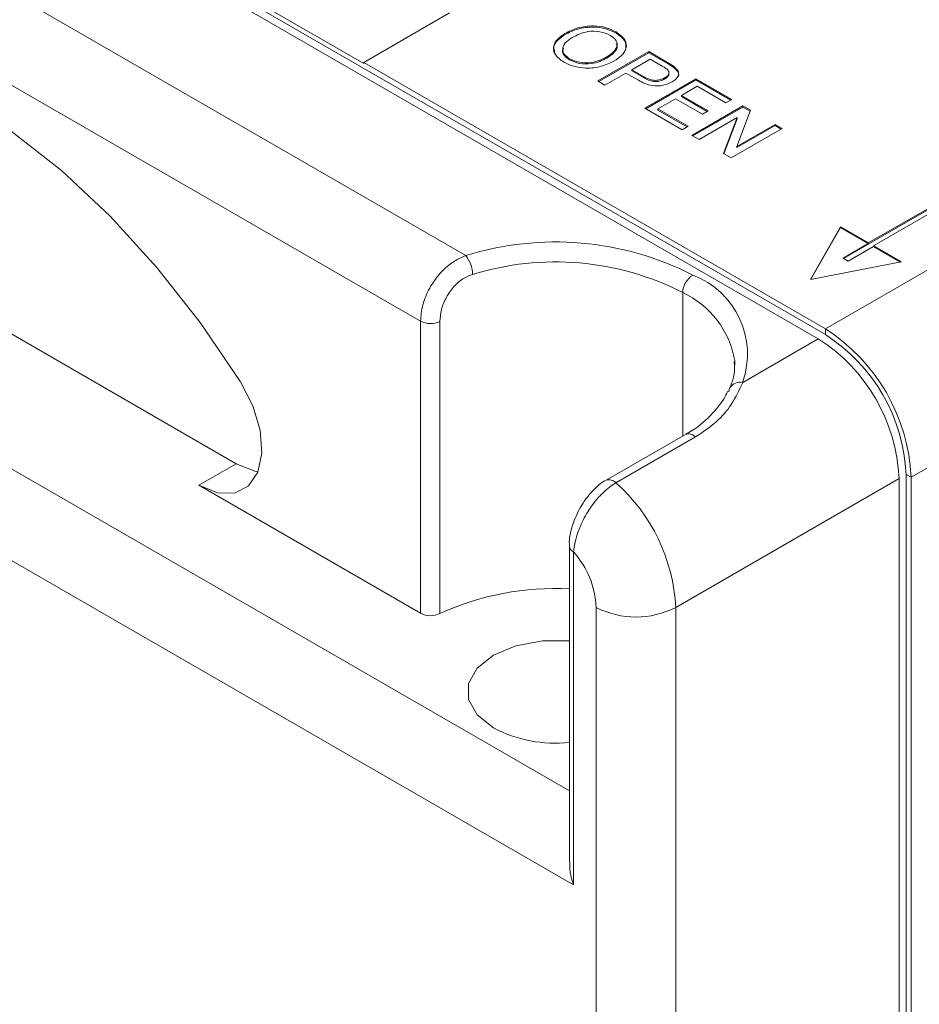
# Paper-space layout 'Sheet1' of a CAD drawing. Header units: millimetres. Extents: x 0 to 432, y 0 to 279.
# Tile 43 of 90: x 352 to 368, y 216 to 234. Entities that reach past the tile are written whole.
import ezdxf

# ---------------------------------------------------------------- set-up
doc = ezdxf.new("R2010")
doc.units = ezdxf.units.MM
doc.header["$LTSCALE"] = 0.5

psp = doc.layouts.new('Sheet1')

# ---------------------------------------------------------------- linework, layer by layer
at = {"color": 7, "linetype": 'Continuous', "lineweight": 15}
for p, q in [((340.747, 242.849), (366.158, 228.18)), ((340.873, 242.921), (366.283, 228.252)), ((343.311, 239.227), (359.884, 229.66)), ((349.088, 238.262), (358.068, 233.078)), ((359.079, 228.492), (342.702, 237.946)), ((358.068, 233.098), (359.595, 233.98)), ((361.803, 218.457), (335.74, 233.502)), ((361.65, 233.594), (361.65, 233.614)), ((362.559, 233.62), (362.559, 233.641)), ((361.732, 233.144), (361.732, 233.165)), ((362.233, 232.768), (363.141, 233.292)), ((362.251, 232.757), (363.141, 233.271)), ((362.395, 233.177), (362.395, 233.198)), ((363.164, 233.158), (362.838, 232.969)), ((363.141, 233.292), (363.474, 233.099)), ((363.141, 233.271), (363.141, 233.292)), ((363.141, 233.271), (363.474, 233.079)), ((363.381, 233.032), (363.164, 233.158)), ((358.068, 233.098), (366.283, 228.356)), ((358.068, 233.078), (358.068, 233.098)), ((362.838, 232.969), (363.057, 232.843)), ((362.838, 232.949), (362.838, 232.969)), ((363.474, 233.079), (363.474, 233.099)), ((363.601, 232.996), (363.601, 233.017)), ((362.733, 232.909), (362.361, 232.694)), ((362.956, 232.78), (362.733, 232.909)), ((362.838, 232.949), (363.057, 232.822)), ((363.057, 232.822), (363.057, 232.843)), ((363.071, 232.284), (363.979, 232.808)), ((363.089, 232.274), (363.979, 232.787)), ((363.423, 232.803), (363.423, 232.823)), ((363.499, 232.896), (363.499, 232.922)), ((363.979, 232.808), (364.619, 232.438)), ((363.979, 232.787), (363.979, 232.808)), ((363.979, 232.787), (364.601, 232.428)), ((374.006, 232.814), (366.283, 228.356)), ((362.361, 232.694), (362.233, 232.768)), ((364.002, 232.674), (363.723, 232.512)), ((364.515, 232.378), (364.002, 232.674)), ((363.618, 232.452), (363.304, 232.27)), ((364.096, 232.176), (363.618, 232.452)), ((363.723, 232.512), (364.2, 232.237)), ((363.723, 232.492), (363.723, 232.512)), ((363.723, 232.492), (364.182, 232.226)), ((364.619, 232.438), (364.515, 232.378)), ((363.735, 231.901), (363.071, 232.284)), ((363.304, 232.27), (363.839, 231.961)), ((363.304, 232.25), (363.304, 232.27)), ((363.909, 231.8), (364.817, 232.324)), ((363.927, 231.79), (364.817, 232.303)), ((364.817, 232.324), (364.953, 232.246)), ((364.817, 232.303), (364.817, 232.324)), ((364.817, 232.303), (364.946, 232.229)), ((363.304, 232.25), (363.821, 231.951)), ((364.715, 232.117), (364.037, 231.726)), ((364.2, 232.237), (364.096, 232.176)), ((364.472, 231.475), (364.715, 232.117)), ((364.479, 231.471), (364.715, 232.096)), ((364.953, 232.246), (364.71, 231.604)), ((364.715, 232.096), (364.715, 232.117)), ((371, 232.144), (366.608, 229.609)), ((371, 232.165), (367.048, 229.884)), ((367.138, 229.832), (371.179, 232.165)), ((363.839, 231.961), (363.735, 231.901)), ((365.516, 231.921), (364.608, 231.397)), ((364.71, 231.604), (365.388, 231.995)), ((364.71, 231.583), (365.388, 231.974)), ((365.388, 231.995), (365.516, 231.921)), ((365.388, 231.974), (365.388, 231.995)), ((365.388, 231.974), (365.498, 231.911)), ((364.037, 231.726), (363.909, 231.8)), ((364.71, 231.583), (364.71, 231.604)), ((364.608, 231.397), (364.472, 231.475)), ((366.554, 230.169), (366.016, 229.236)), ((366.554, 230.159), (366.022, 229.237)), ((367.048, 229.884), (366.554, 230.169)), ((366.554, 230.159), (366.554, 230.169)), ((367.048, 229.874), (366.554, 230.159)), ((375.533, 230.17), (367.81, 225.712)), ((348.997, 229.88), (355.798, 225.954)), ((366.599, 229.615), (367.048, 229.874)), ((367.138, 229.822), (366.689, 229.563)), ((367.048, 229.884), (367.048, 229.874)), ((367.632, 229.547), (367.138, 229.832)), ((367.138, 229.822), (367.138, 229.832)), ((367.619, 229.545), (367.138, 229.822)), ((366.016, 229.236), (367.632, 229.547)), ((366.689, 229.563), (366.599, 229.615)), ((363.744, 229.002), (363.744, 226.446)), ((346.899, 228.693), (361.728, 220.133)), ((359.079, 223.292), (359.079, 228.492)), ((359.425, 228.484), (359.425, 223.285)), ((366.283, 228.252), (366.283, 228.356)), ((364.812, 227.403), (366.158, 228.18)), ((363.797, 226.477), (362.383, 225.66)), ((363.97, 226.43), (362.556, 225.614)), ((355.133, 225.57), (355.798, 225.954)), ((367.594, 225.691), (363.62, 223.397)), ((367.594, 225.691), (367.594, 200.473)), ((367.81, 225.712), (367.72, 225.763)), ((367.72, 225.763), (367.72, 200.543)), ((367.72, 200.546), (367.72, 225.763)), ((367.81, 225.712), (367.81, 200.492)), ((359.079, 223.292), (355.133, 225.57)), ((361.728, 224.487), (361.728, 218.864)), ((361.803, 224.384), (361.803, 218.457)), ((362.206, 198.179), (362.206, 223.397)), ((363.62, 223.397), (363.62, 198.179))]:
    psp.add_line(p, q, dxfattribs=at)
at = {"color": 7, "linetype": 'Continuous', "lineweight": 15, "flags": 128}
for points in [[(355.875, 227.411), (355.16, 228.468), (354.382, 229.456), (353.555, 230.362), (352.688, 231.173), (351.796, 231.876), (350.891, 232.462), (349.985, 232.921), (349.093, 233.248), (348.227, 233.438), (347.399, 233.488), (346.621, 233.397), (345.906, 233.166)], [(364.674, 227.706), (364.674, 227.707), (364.671, 227.789)], [(355.875, 227.411), (356.093, 226.986), (356.223, 226.551), (356.254, 226.144), (356.184, 225.802), (356.018, 225.558), (355.772, 225.432), (355.468, 225.436), (355.133, 225.57)], [(364.567, 227.233), (364.571, 227.273), (364.582, 227.303)], [(355.798, 225.954), (356.132, 225.82), (356.187, 225.81)], [(361.728, 222.804), (361.251, 222.803), (360.778, 222.714), (360.377, 222.546), (360.085, 222.314), (359.931, 222.041), (359.931, 221.754), (360.085, 221.482), (360.377, 221.25)]]:
    psp.add_lwpolyline(points, dxfattribs=at)
at = {"color": 7, "linetype": 'Continuous', "lineweight": 15}
for centre, radius, start, end in [((361.479, 224.529), 5.373, 62.9302, 107.2624), ((359.448, 229.315), 0.556, 0.7954, 38.3132), ((361.48, 224.572), 4.975, 62.9302, 107.2624), ((364.134, 228.984), 0.39, 122.6055, 177.3945), ((363.389, 227.903), 1.508, 340.6317, 69.2469), ((363.056, 227.515), 1.638, 9.6272, 65.1461), ((359.259, 228.842), 0.394, 242.7803, 294.7938), ((364.495, 225.561), 3.318, 2.6055, 57.3945), ((364.601, 225.621), 3.123, 2.6055, 57.3945), ((364.475, 225.549), 3.123, 2.6055, 57.3945), ((364.765, 227.197), 0.211, 76.9489, 149.8022), ((363.85, 226.329), 0.157, 40.1469, 109.8246), ((362.436, 225.512), 0.157, 40.1459, 109.8324), ((360.44, 223.234), 3.185, 2.9346, 48.3557), ((361.852, 224.498), 0.124, 183.6341, 246.4286), ((360.611, 223.32), 1.597, 2.7501, 41.7463), ((361.46, 218.888), 4.845, 86.8226, 114.8343), ((362.913, 224.761), 1.537, 242.6097, 297.3903), ((359.259, 223.643), 0.394, 242.7803, 294.7938), ((361.483, 223.367), 2.389, 242.4221, 275.8937)]:
    psp.add_arc(centre, radius, start, end, dxfattribs=at)
for points, knots in [([(361.65, 233.614), (361.723, 233.651), (361.868, 233.725), (362.139, 233.758), (362.386, 233.726), (362.502, 233.669), (362.559, 233.641)], [0, 0, 0, 0, 0.28058, 0.559608, 0.779578, 1, 1, 1, 1]), ([(361.65, 233.594), (361.723, 233.63), (361.868, 233.704), (362.139, 233.738), (362.386, 233.705), (362.502, 233.649), (362.559, 233.62)], [0, 0, 0, 0, 0.28058, 0.559608, 0.779578, 1, 1, 1, 1]), ([(361.628, 233.104), (361.569, 233.146), (361.454, 233.23), (361.432, 233.386), (361.51, 233.518), (361.604, 233.582), (361.65, 233.614)], [0, 0, 0, 0, 0.279586, 0.558772, 0.7793, 1, 1, 1, 1]), ([(361.467, 233.285), (361.458, 233.315), (361.436, 233.386), (361.513, 233.497), (361.604, 233.561), (361.65, 233.594)], [0, 0, 0, 0, 0.26333, 0.631522, 1, 1, 1, 1]), ([(361.777, 233.54), (361.731, 233.51), (361.641, 233.45), (361.596, 233.34), (361.628, 233.237), (361.697, 233.189), (361.732, 233.165)], [0, 0, 0, 0, 0.280642, 0.559885, 0.779855, 1, 1, 1, 1]), ([(362.455, 233.58), (362.397, 233.606), (362.282, 233.657), (362.005, 233.658), (361.863, 233.585), (361.777, 233.54)], [0, 0, 0, 0, 0.280157, 0.559673, 1, 1, 1, 1]), ([(362.395, 233.198), (362.442, 233.228), (362.534, 233.289), (362.592, 233.4), (362.56, 233.506), (362.49, 233.555), (362.455, 233.58)], [0, 0, 0, 0, 0.280785, 0.560094, 0.77995, 1, 1, 1, 1]), ([(362.559, 233.641), (362.618, 233.598), (362.737, 233.512), (362.755, 233.353), (362.669, 233.22), (362.571, 233.155), (362.522, 233.123)], [0, 0, 0, 0, 0.279616, 0.558572, 0.779078, 1, 1, 1, 1]), ([(362.559, 233.62), (362.621, 233.577), (362.739, 233.494), (362.734, 233.387), (362.732, 233.335)], [0, 0, 0, 0, 0.51994, 1, 1, 1, 1]), ([(361.625, 233.352), (361.618, 233.338), (361.596, 233.295), (361.631, 233.216), (361.698, 233.168), (361.732, 233.144)], [0, 0, 0, 0, 0.186804, 0.59324, 1, 1, 1, 1]), ([(362.395, 233.177), (362.441, 233.207), (362.531, 233.267), (362.592, 233.365), (362.569, 233.419), (362.563, 233.435)], [0, 0, 0, 0, 0.419465, 0.836725, 1, 1, 1, 1]), ([(361.732, 233.165), (361.788, 233.14), (361.9, 233.089), (362.107, 233.09), (362.273, 233.133), (362.354, 233.176), (362.395, 233.198)], [0, 0, 0, 0, 0.279092, 0.55817, 0.77881, 1, 1, 1, 1]), ([(361.732, 233.144), (361.788, 233.119), (361.9, 233.069), (362.107, 233.069), (362.273, 233.112), (362.354, 233.155), (362.395, 233.177)], [0, 0, 0, 0, 0.279092, 0.55817, 0.77881, 1, 1, 1, 1]), ([(362.522, 233.123), (362.45, 233.088), (362.306, 233.018), (362.039, 232.986), (361.799, 233.022), (361.685, 233.077), (361.628, 233.104)], [0, 0, 0, 0, 0.280357, 0.55951, 0.779639, 1, 1, 1, 1]), ([(363.478, 232.967), (363.461, 232.98), (363.432, 233.003), (363.396, 233.023), (363.381, 233.032)], [0, 0, 0, 0, 0.559585, 1, 1, 1, 1]), ([(363.423, 232.823), (363.44, 232.834), (363.474, 232.857), (363.498, 232.896), (363.501, 232.935), (363.485, 232.957), (363.478, 232.967)], [0, 0, 0, 0, 0.280207, 0.559922, 0.780033, 1, 1, 1, 1]), ([(363.474, 233.099), (363.5, 233.085), (363.544, 233.059), (363.583, 233.03), (363.601, 233.017)], [0, 0, 0, 0, 0.560101, 1, 1, 1, 1]), ([(363.474, 233.079), (363.5, 233.064), (363.544, 233.038), (363.583, 233.009), (363.601, 232.996)], [0, 0, 0, 0, 0.560101, 1, 1, 1, 1]), ([(363.601, 233.017), (363.625, 232.993), (363.675, 232.946), (363.673, 232.867), (363.628, 232.8), (363.58, 232.768), (363.555, 232.751)], [0, 0, 0, 0, 0.280091, 0.558988, 0.779416, 1, 1, 1, 1]), ([(363.601, 232.996), (363.625, 232.973), (363.672, 232.926), (363.68, 232.866), (363.663, 232.84), (363.662, 232.839)], [0, 0, 0, 0, 0.494658, 0.987208, 1, 1, 1, 1]), ([(363.057, 232.843), (363.086, 232.827), (363.143, 232.797), (363.251, 232.773), (363.353, 232.788), (363.4, 232.812), (363.423, 232.823)], [0, 0, 0, 0, 0.28137, 0.559786, 0.779383, 1, 1, 1, 1]), ([(363.057, 232.822), (363.086, 232.807), (363.143, 232.776), (363.251, 232.752), (363.353, 232.767), (363.4, 232.791), (363.423, 232.803)], [0, 0, 0, 0, 0.28137, 0.559786, 0.779383, 1, 1, 1, 1]), ([(363.423, 232.803), (363.44, 232.814), (363.474, 232.836), (363.498, 232.871), (363.497, 232.892), (363.496, 232.899)], [0, 0, 0, 0, 0.408842, 0.816966, 1, 1, 1, 1]), ([(363.555, 232.751), (363.505, 232.728), (363.405, 232.681), (363.158, 232.673), (363.033, 232.74), (362.956, 232.78)], [0, 0, 0, 0, 0.280772, 0.559745, 1, 1, 1, 1]), ([(359.079, 228.492), (359.087, 228.587), (359.103, 228.779), (359.232, 229.087), (359.427, 229.361), (359.656, 229.559), (359.816, 229.63), (359.884, 229.66)], [0, 0, 0, 0, 0.2124798, 0.4248709, 0.6361706, 0.8454333, 1, 1, 1, 1]), ([(360.004, 229.323), (359.954, 229.304), (359.836, 229.258), (359.67, 229.118), (359.531, 228.92), (359.441, 228.696), (359.43, 228.555), (359.425, 228.484)], [0, 0, 0, 0, 0.150418, 0.354796, 0.564884, 0.780817, 1, 1, 1, 1]), ([(364.661, 227.776), (364.666, 227.692), (364.676, 227.535), (364.612, 227.377), (364.582, 227.302)], [0, 0, 0, 0, 0.529759, 1, 1, 1, 1]), ([(364.812, 227.403), (364.753, 227.271), (364.646, 227.03), (364.353, 226.685), (364.099, 226.516), (363.97, 226.43)], [0, 0, 0, 0, 0.373579, 0.681237, 1, 1, 1, 1]), ([(364.545, 227.244), (364.525, 227.202), (364.458, 227.06), (364.234, 226.795), (363.988, 226.581), (363.815, 226.49), (363.794, 226.479)], [0, 0, 0, 0, 0.1577162, 0.5355342, 0.9438921, 1, 1, 1, 1]), ([(362.383, 225.66), (362.382, 225.66), (362.291, 225.619), (362.125, 225.466), (361.911, 225.187), (361.775, 224.857), (361.716, 224.613), (361.731, 224.501), (361.733, 224.49)], [0, 0, 0, 0, 0.000877, 0.236596, 0.477853, 0.721963, 0.972333, 1, 1, 1, 1]), ([(362.556, 225.614), (362.518, 225.59), (362.441, 225.541), (362.328, 225.442), (362.219, 225.328), (362.12, 225.2), (362.031, 225.061), (361.954, 224.916), (361.891, 224.767), (361.847, 224.627), (361.817, 224.497), (361.807, 224.422), (361.803, 224.384)], [0, 0, 0, 0, 0.100565, 0.204017, 0.304345, 0.407479, 0.508328, 0.611901, 0.714861, 0.820516, 0.909477, 1, 1, 1, 1]), ([(361.803, 218.457), (361.802, 218.459), (361.772, 218.544), (361.73, 218.679), (361.737, 218.817), (361.739, 218.863)], [0, 0, 0, 0, 0.01504, 0.669738, 1, 1, 1, 1])]:
    psp.add_open_spline(points, degree=3, knots=knots, dxfattribs=at)

doc.saveas('drawing.dxf')
